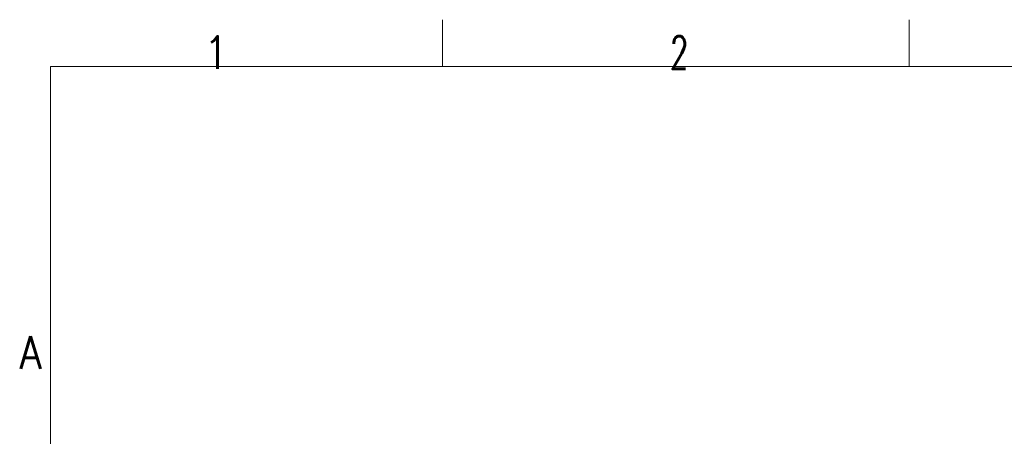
# Model space of a CAD drawing. Header units: inches. Extents: x 0 to 23760, y -13 to 16800.
# Tile 119 of 245: x 68 to 4288, y 15014 to 16800. Entities that reach past the tile are written whole.
import ezdxf

# ---------------------------------------------------------------- set-up
doc = ezdxf.new("R2010")
doc.units = ezdxf.units.IN
doc.layers.add('210', color=7, linetype='Continuous', true_color=0xffffff)
doc.styles.add('latin_extended', font='simplex.shx')

msp = doc.modelspace()

# ---------------------------------------------------------------- linework, layer by layer
at = {"layer": '210', "color": 7, "linetype": 'Continuous', "lineweight": 18}
for p, q in [((1880, 16600), (1880, 16800)), ((3880, 16600), (3880, 16800)), ((200, 16600), (23560, 16600)), ((200, 200), (200, 16600))]:
    msp.add_line(p, q, dxfattribs=at)

# ---------------------------------------------------------------- texts
at = {"layer": '210', "color": 211, "linetype": 'Continuous', "lineweight": 18, "char_height": 140, "attachment_point": 7, "line_spacing_factor": 0.963855, "style": 'latin_extended'}
for s, insert in [('\\W0.9188;1', (855.328, 16589.303)), ('\\W0.6563;2', (2855.328, 16589.303)), ('\\W0.8818;A', (67.11, 15303.644))]:
    msp.add_mtext(s, dxfattribs=dict(at, insert=insert))

doc.saveas('drawing.dxf')
